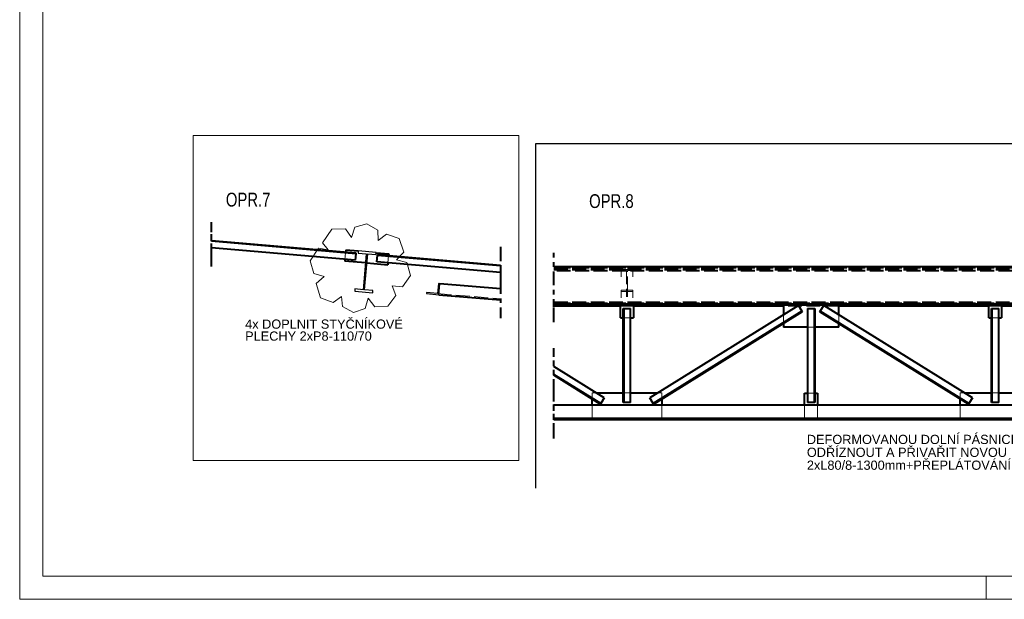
# Model space of a CAD drawing. Header units: metres. Extents: x 235 to 340, y 94 to 153.
# Tile 1 of 48: x 235 to 256, y 94 to 107. Entities that reach past the tile are written whole.
import ezdxf

# ---------------------------------------------------------------- set-up
doc = ezdxf.new("R2010")
doc.units = ezdxf.units.M
doc.linetypes.add('__RA_2', pattern=[0.4, 0.3, -0.1])
doc.linetypes.add('__RA_4', pattern=[0.6, 0.3, -0.1, 0, -0.1, 0, -0.1])
for name, color, linetype, lineweight in [('POPIS', 7, 'Continuous', 13), ('SRAFY', 254, 'Continuous', 18), ('Standard', 7, 'Continuous', 40)]:
    doc.layers.add(name, color=color, linetype=linetype, lineweight=lineweight)
doc.styles.add('ARIAL', font='ARIAL.TTF')

msp = doc.modelspace()

# ---------------------------------------------------------------- linework, layer by layer
at = {"layer": 'SRAFY', "color": 136, "linetype": 'Continuous', "lineweight": 18}
msp.add_line((255.859, 94.486), (255.859, 93.986), dxfattribs=at)
for points in [[(234.859, 93.986), (339.859, 93.986), (339.859, 153.386), (234.859, 153.386), (234.859, 93.986)], [(235.359, 94.486), (339.359, 94.486), (339.359, 152.886), (235.359, 152.886), (235.359, 94.486)]]:
    msp.add_lwpolyline(points, dxfattribs=at)
at = {"layer": 'Standard', "color": 1, "linetype": '__RA_4', "lineweight": 40}
for p, q in [((239.028, 101.364), (239.028, 102.18)), ((239.028, 101.219), (239.028, 102.164)), ((245.308, 101.645), (245.308, 100.829)), ((245.308, 101.629), (245.308, 100.685)), ((246.467, 100.01), (246.467, 101.605)), ((245.308, 101.124), (245.308, 100.095)), ((246.467, 100.349), (246.467, 100.443)), ((246.467, 100.324), (246.467, 100.417)), ((246.467, 98.472), (246.467, 99.442)), ((246.467, 98.454), (246.467, 99.272)), ((246.467, 97.515), (246.467, 98.603)), ((246.467, 97.483), (246.467, 98.315))]:
    msp.add_line(p, q, dxfattribs=at)
at = {"layer": 'Standard', "color": 1, "linetype": 'Continuous', "lineweight": 40}
for p, q in [((239.028, 101.78), (242.163, 101.511)), ((242.161, 101.495), (239.028, 101.764)), ((242.149, 101.352), (239.028, 101.619)), ((241.943, 101.574), (241.939, 101.53)), ((242.214, 101.551), (241.943, 101.574)), ((242.161, 101.495), (242.149, 101.352)), ((242.163, 101.511), (242.161, 101.495)), ((242.605, 101.517), (242.877, 101.494)), ((242.62, 101.315), (242.633, 101.459)), ((242.633, 101.459), (242.634, 101.474)), ((245.308, 101.229), (242.633, 101.459)), ((242.634, 101.474), (245.308, 101.245)), ((242.877, 101.494), (242.873, 101.454)), ((241.925, 101.371), (241.922, 101.335)), ((242.373, 101.296), (241.922, 101.335)), ((242.405, 101.293), (242.856, 101.255)), ((245.308, 101.085), (242.62, 101.315)), ((242.859, 101.295), (242.856, 101.255)), ((260.031, 101.206), (246.467, 101.206)), ((245.308, 100.73), (243.987, 100.843)), ((243.966, 100.604), (245.308, 100.489)), ((246.467, 100.409), (259.671, 100.409)), ((259.671, 100.383), (246.467, 100.383)), ((246.467, 100.383), (259.671, 100.383)), ((247.915, 100.358), (246.467, 100.358)), ((247.915, 100.379), (248.195, 100.379)), ((247.915, 100.099), (247.915, 100.379)), ((248.195, 100.379), (248.195, 100.099)), ((251.455, 100.358), (248.195, 100.358)), ((251.78, 100.367), (248.551, 98.364)), ((252.655, 100.379), (251.455, 100.379)), ((251.455, 100.379), (251.455, 100.165)), ((251.78, 100.367), (251.856, 100.244)), ((252.254, 100.244), (252.33, 100.367)), ((255.56, 98.364), (252.33, 100.367)), ((252.655, 100.165), (252.655, 100.379)), ((255.915, 100.358), (252.655, 100.358)), ((255.915, 100.379), (256.195, 100.379)), ((255.915, 100.099), (255.915, 100.379)), ((256.195, 100.379), (256.195, 100.099)), ((259.671, 100.358), (256.195, 100.358)), ((247.975, 100.303), (247.991, 100.303)), ((247.975, 98.263), (247.975, 100.303)), ((247.991, 100.303), (248.135, 100.303)), ((247.991, 98.263), (247.991, 100.303)), ((248.135, 98.263), (248.135, 100.303)), ((251.856, 100.244), (248.627, 98.242)), ((251.865, 100.231), (248.635, 98.228)), ((251.856, 100.244), (251.865, 100.231)), ((251.975, 100.303), (251.975, 98.263)), ((251.975, 100.303), (252.119, 100.303)), ((252.119, 100.303), (252.119, 98.263)), ((252.119, 100.303), (252.135, 100.303)), ((252.135, 100.303), (252.135, 98.263)), ((252.246, 100.231), (252.254, 100.244)), ((255.475, 98.228), (252.246, 100.231)), ((255.484, 98.242), (252.254, 100.244)), ((255.975, 100.303), (255.991, 100.303)), ((255.975, 98.263), (255.975, 100.303)), ((255.991, 100.303), (256.135, 100.303)), ((255.991, 98.263), (255.991, 100.303)), ((256.135, 98.263), (256.135, 100.303)), ((247.915, 100.099), (247.975, 100.099)), ((248.135, 100.099), (248.195, 100.099)), ((251.455, 99.977), (251.455, 99.899)), ((252.655, 99.899), (252.655, 99.977)), ((255.915, 100.099), (255.975, 100.099)), ((256.135, 100.099), (256.195, 100.099)), ((251.975, 99.899), (251.455, 99.899)), ((252.655, 99.899), (252.135, 99.899)), ((247.56, 98.364), (246.467, 99.042)), ((247.484, 98.242), (246.467, 98.872)), ((247.475, 98.228), (246.467, 98.854)), ((247.381, 98.475), (247.975, 98.475)), ((248.135, 98.475), (248.729, 98.475)), ((251.915, 98.467), (251.975, 98.467)), ((251.915, 98.203), (251.915, 98.467)), ((252.135, 98.467), (252.195, 98.467)), ((252.195, 98.467), (252.195, 98.203)), ((255.381, 98.475), (255.975, 98.475)), ((256.135, 98.475), (256.729, 98.475)), ((259.903, 98.203), (246.467, 98.203)), ((247.295, 98.203), (247.295, 98.34)), ((247.484, 98.242), (247.475, 98.228)), ((247.56, 98.364), (247.484, 98.242)), ((247.991, 98.263), (247.975, 98.263)), ((248.135, 98.263), (247.991, 98.263)), ((248.627, 98.242), (248.551, 98.364)), ((248.635, 98.228), (248.627, 98.242)), ((248.815, 98.34), (248.815, 98.203)), ((252.119, 98.263), (251.975, 98.263)), ((252.135, 98.263), (252.119, 98.263)), ((255.295, 98.203), (255.295, 98.34)), ((255.484, 98.242), (255.475, 98.228)), ((255.56, 98.364), (255.484, 98.242)), ((255.991, 98.263), (255.975, 98.263)), ((256.135, 98.263), (255.991, 98.263)), ((259.471, 97.915), (246.467, 97.915)), ((259.471, 97.883), (246.467, 97.883))]:
    msp.add_line(p, q, dxfattribs=at)
at = {"layer": 'Standard', "color": 136, "linetype": '__RA_2', "lineweight": 18}
for p, q in [((241.938, 101.514), (241.925, 101.371)), ((241.939, 101.53), (241.938, 101.514)), ((242.873, 101.454), (242.859, 101.295)), ((260.031, 101.18), (246.467, 101.18)), ((246.467, 101.18), (260.031, 101.18)), ((246.467, 101.16), (260.031, 101.16)), ((246.467, 101.155), (260.031, 101.155)), ((260.031, 101.137), (246.467, 101.137)), ((246.467, 101.137), (260.031, 101.137)), ((260.031, 101.113), (246.467, 101.113)), ((248.183, 101.155), (247.927, 101.155)), ((247.927, 101.155), (247.927, 101.13)), ((247.927, 101.13), (248.046, 101.13)), ((247.927, 101.13), (247.927, 100.99)), ((248.046, 101.13), (248.046, 100.702)), ((248.064, 101.13), (248.183, 101.13)), ((248.064, 100.702), (248.064, 101.13)), ((248.183, 101.13), (248.183, 101.155)), ((248.183, 101.13), (248.183, 100.99)), ((243.941, 100.63), (245.308, 100.513)), ((247.927, 100.702), (247.927, 100.677)), ((248.046, 100.702), (247.927, 100.702)), ((247.927, 100.677), (248.183, 100.677)), ((247.927, 100.677), (247.927, 100.534)), ((248.046, 100.702), (248.046, 100.559)), ((248.064, 100.702), (248.064, 100.559)), ((248.183, 100.702), (248.064, 100.702)), ((248.183, 100.677), (248.183, 100.702)), ((248.183, 100.677), (248.183, 100.534)), ((246.467, 100.451), (260.031, 100.451)), ((260.031, 100.427), (246.467, 100.427)), ((246.467, 100.427), (260.031, 100.427)), ((260.031, 100.404), (246.467, 100.404)), ((248.195, 100.358), (247.915, 100.358)), ((252.655, 100.358), (251.455, 100.358)), ((256.195, 100.358), (255.915, 100.358)), ((251.455, 100.165), (251.455, 99.996)), ((252.655, 99.996), (252.655, 100.165)), ((247.975, 100.099), (248.135, 100.099)), ((251.455, 99.996), (251.455, 99.977)), ((252.655, 99.977), (252.655, 99.996)), ((255.975, 100.099), (256.135, 100.099)), ((252.135, 99.899), (251.975, 99.899)), ((247.295, 98.475), (247.381, 98.475)), ((247.295, 98.34), (247.295, 98.475)), ((247.975, 98.475), (248.135, 98.475)), ((248.729, 98.475), (248.815, 98.475)), ((248.815, 98.475), (248.815, 98.34)), ((251.975, 98.467), (252.135, 98.467)), ((255.295, 98.475), (255.381, 98.475)), ((255.295, 98.34), (255.295, 98.475)), ((255.975, 98.475), (256.135, 98.475)), ((247.295, 97.915), (247.295, 98.203)), ((248.815, 98.203), (248.815, 97.915)), ((251.915, 97.907), (251.915, 98.203)), ((252.195, 98.203), (252.195, 97.907)), ((255.295, 97.915), (255.295, 98.203)), ((251.915, 97.907), (252.195, 97.907))]:
    msp.add_line(p, q, dxfattribs=at)
at = {"layer": 'Standard', "color": 2, "linetype": 'Continuous', "lineweight": 25}
for p, q in [((242.215, 101.557), (242.211, 101.508)), ((242.211, 101.508), (242.39, 101.493)), ((242.605, 101.523), (242.215, 101.557)), ((242.39, 101.493), (242.323, 100.713)), ((242.355, 100.711), (242.422, 101.49)), ((242.422, 101.49), (242.601, 101.475)), ((242.601, 101.475), (242.605, 101.523)), ((243.96, 100.845), (243.941, 100.63)), ((243.987, 100.843), (243.96, 100.845)), ((243.966, 100.604), (243.987, 100.843)), ((242.144, 100.729), (242.14, 100.68)), ((242.14, 100.68), (242.53, 100.647)), ((242.323, 100.713), (242.144, 100.729)), ((242.534, 100.695), (242.355, 100.711)), ((242.53, 100.647), (242.534, 100.695)), ((243.701, 100.651), (243.699, 100.627)), ((243.699, 100.627), (243.966, 100.604)), ((243.941, 100.63), (243.701, 100.651))]:
    msp.add_line(p, q, dxfattribs=at)
at = {"layer": 'Standard', "color": 7, "linetype": 'Continuous', "lineweight": 18}
msp.add_lwpolyline([(238.628, 97.003), (245.708, 97.003), (245.708, 104.061), (238.628, 104.061), (238.628, 97.003)], dxfattribs=at)
at = {"layer": 'Standard', "color": 7, "linetype": 'Continuous', "lineweight": 25}
msp.add_lwpolyline([(262.39, 96.403), (262.39, 103.883), (246.067, 103.883), (246.067, 96.403)], dxfattribs=at)
at = {"layer": 'Standard', "color": 7, "linetype": 'Continuous', "lineweight": 13}
for points in [[(242.401, 102.144), (242.143, 102.072), (242.071, 101.844)], [(242.652, 101.783), (242.64, 102.009), (242.401, 102.144)], [(241.642, 102.027), (241.439, 101.728), (241.561, 101.576)], [(242.071, 101.844), (241.936, 102.035), (241.642, 102.027)], [(243.105, 101.825), (242.829, 101.916), (242.652, 101.783)], [(243.046, 101.363), (243.208, 101.528), (243.105, 101.825)], [(241.561, 101.576), (241.355, 101.618), (241.174, 101.342)], [(241.174, 101.342), (241.252, 101.066), (241.473, 101)], [(243.352, 101.021), (243.269, 101.307), (243.046, 101.363)], [(241.473, 101), (241.301, 100.844), (241.395, 100.538)], [(242.95, 100.795), (243.177, 100.773), (243.352, 101.021)], [(242.857, 100.357), (243.029, 100.587), (242.95, 100.795)], [(241.395, 100.538), (241.673, 100.436), (241.849, 100.568)], [(241.849, 100.568), (241.87, 100.35), (242.113, 100.215)], [(242.113, 100.215), (242.369, 100.304), (242.434, 100.53)], [(242.434, 100.53), (242.576, 100.341), (242.857, 100.357)]]:
    msp.add_lwpolyline(points, dxfattribs=at)

# ---------------------------------------------------------------- texts
at = {"layer": 'POPIS', "color": 204, "linetype": 'Continuous', "lineweight": 13, "attachment_point": 7, "style": 'ARIAL'}
for s, insert, char_height, width in [('\\W0.77;OPR.7', (239.339, 102.515), 0.3, 0.11538), ('\\W0.77;OPR.8', (247.232, 102.483), 0.3, 0.11538), ('\\W0.99;4x\\~DOPLNIT\\~STYČNÍKOVÉ', (239.758, 99.862), 0.2, 0.09912), ('\\W0.99;PLECHY\\~2xP8-110/70', (239.758, 99.602), 0.2, 0.09912), ('\\W0.99;DEFORMOVANOU\\~DOLNÍ\\~PÁSNICI\\~', (251.964, 97.357), 0.2, 0.09912), ('\\W0.99;ODŘÍZNOUT\\~A\\~PŘIVAŘIT\\~NOVOU', (251.964, 97.077), 0.2, 0.09912), ('\\W0.99;2xL80/8-1300mm+PŘEPLÁTOVÁNÍ', (251.964, 96.797), 0.2, 0.09912)]:
    msp.add_mtext(s, dxfattribs=dict(at, insert=insert, char_height=char_height, width=width))

doc.saveas('drawing.dxf')
